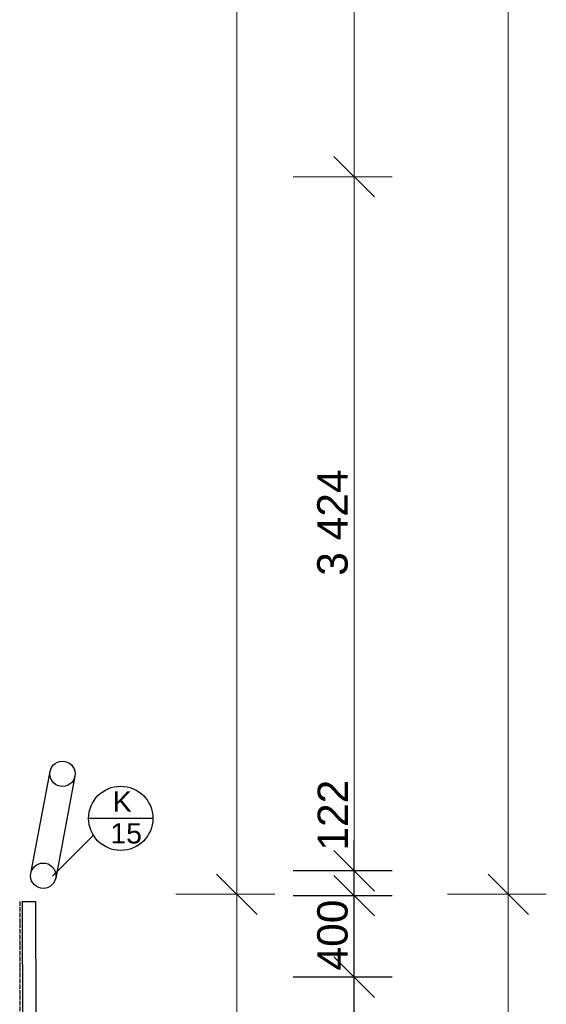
# Model space of a CAD drawing. Header units: millimetres. Extents: x -23738 to 4435, y -2716 to 20653.
# Tile 134 of 160: x -162 to 2436, y 7390 to 12247. Entities that reach past the tile are written whole.
import ezdxf

# ---------------------------------------------------------------- set-up
doc = ezdxf.new("R2010")
doc.units = ezdxf.units.MM
doc.header["$MEASUREMENT"] = 0
doc.linetypes.add('Čerchovaná S', pattern=[3.5, 1.5, -0.85, 0.3, -0.85])
for name, color, linetype in [('9._POHLED ZÁPADNÍ_2_Kóty - SP', 7, 'Continuous'), ('9._POHLED ZÁPADNÍ_2_Nové_3D prvky fasada stavajici', 7, 'Continuous'), ('9._POHLED ZÁPADNÍ_2_Nové_Konstrukce - krov', 7, 'Continuous'), ('9._POHLED ZÁPADNÍ_2_Nové_Kóty - SP', 7, 'Continuous'), ('9._POHLED ZÁPADNÍ_2_Nové_Popis', 7, 'Continuous'), ('9._POHLED ZÁPADNÍ_2_Popis', 7, 'Continuous')]:
    doc.layers.add(name, color=color, linetype=linetype)
doc.styles.add('GENEROVANÝ_STYL_1', font='txt')
doc.styles.add('GENEROVANÝ_STYL_2', font='arial.ttf')

msp = doc.modelspace()

# ---------------------------------------------------------------- linework, layer by layer
at = {"layer": '9._POHLED ZÁPADNÍ_2_Kóty - SP', "color": 154, "linetype": 'Continuous', "lineweight": 13}
for p, q in [((909.3, 7933.1), (909.3, 18117.3)), ((2248.6, 7933.1), (2248.6, 18117.3)), ((1488.1, 11472.8), (1488.1, 14453)), ((1388.1, 11572.8), (1588.1, 11372.8)), ((1675.6, 11472.8), (1188.1, 11472.8)), ((1488.1, 8048.6), (1488.1, 11472.8)), ((1388.1, 8148.6), (1588.1, 7948.6)), ((809.3, 8033.1), (1009.3, 7833.1)), ((1675.6, 8048.6), (1188.1, 8048.6)), ((1488.1, 7898.6), (1488.1, 8048.6)), ((2148.6, 8033.1), (2348.6, 7833.1)), ((1096.8, 7933.1), (609.3, 7933.1)), ((909.3, 4499.1), (909.3, 7933.1)), ((2436.1, 7933.1), (1948.6, 7933.1)), ((2248.6, 351.5), (2248.6, 7933.1))]:
    msp.add_line(p, q, dxfattribs=at)
at = {"layer": '9._POHLED ZÁPADNÍ_2_Nové_3D prvky fasada stavajici', "color": 1, "linetype": 'Continuous', "lineweight": 25}
for p, q in [((-106.8, 8036.5), (-12, 8539)), ((-106.8, 8036.5), (-12, 8539)), ((110.8, 8515.8), (16.1, 8013.3)), ((110.8, 8515.8), (16.1, 8013.3))]:
    msp.add_line(p, q, dxfattribs=at)
at = {"layer": '9._POHLED ZÁPADNÍ_2_Nové_3D prvky fasada stavajici', "color": 1, "linetype": 'Continuous', "lineweight": 25, "flags": 128}
for points in [[(-12, 8539, -1), (110.8, 8515.8, -1)], [(-12, 8539, -1), (110.8, 8515.8, -1)], [(-12, 8539, -1), (110.8, 8515.8, -1)], [(16.1, 8013.3, -1), (-106.8, 8036.5, -1)], [(-106.8, 8036.5, -1), (16.1, 8013.3, -1)], [(-106.8, 8036.5, -1), (16.1, 8013.3, -1)]]:
    msp.add_lwpolyline(points, format="xyb", close=True, dxfattribs=at)
at = {"layer": '9._POHLED ZÁPADNÍ_2_Nové_Konstrukce - krov', "color": 1, "linetype": 'Čerchovaná S', "lineweight": 25}
msp.add_line((-161.6, 7898.2), (-153, 4256.8), dxfattribs=at)
at = {"layer": '9._POHLED ZÁPADNÍ_2_Nové_Konstrukce - krov', "color": 1, "linetype": 'Continuous', "lineweight": 25}
for p, q in [((-149.1, 7898.2), (-84.2, 7898.4)), ((-149.1, 7898.2), (-147.2, 7114.2)), ((-84.2, 7898.4), (-82.8, 7329.6))]:
    msp.add_line(p, q, dxfattribs=at)
at = {"layer": '9._POHLED ZÁPADNÍ_2_Nové_Kóty - SP', "color": 1, "linetype": 'Continuous', "lineweight": 25}
for p, q in [((1488.1, 8048.6), (1488.1, 8198.6)), ((1388.1, 8148.6), (1588.1, 7948.6)), ((1675.6, 8048.6), (1188.1, 8048.6)), ((1588.1, 7826.3), (1388.1, 8026.3)), ((1488.1, 7926.3), (1488.1, 8048.6)), ((1675.6, 7926.3), (1188.1, 7926.3)), ((1488.1, 7524.2), (1488.1, 7926.3)), ((1388.1, 7624.2), (1588.1, 7424.2)), ((1675.6, 7524.2), (1188.1, 7524.2)), ((1488.1, 754.5), (1488.1, 7524.2))]:
    msp.add_line(p, q, dxfattribs=at)
at = {"layer": '9._POHLED ZÁPADNÍ_2_Nové_Popis', "color": 1, "linetype": 'Continuous', "lineweight": 25}
for p, q in [((495.2, 8307.8), (178.1, 8307.8)), ((202, 8224.1), (0.3, 8022.5))]:
    msp.add_line(p, q, dxfattribs=at)
msp.add_circle((336.7, 8307.8), 158.6, dxfattribs=at)

# ---------------------------------------------------------------- texts
at = {"layer": '9._POHLED ZÁPADNÍ_2_Kóty - SP', "color": 154, "linetype": 'Continuous', "lineweight": 13, "insert": (1458.1, 9504.2), "char_height": 150, "width": 512.914, "attachment_point": 7, "rotation": 90, "style": 'GENEROVANÝ_STYL_2'}
msp.add_mtext('\\A1;{\\pql;\\fArial|b0|i0|c0|p38;3\xa0424}', dxfattribs=at)
at = {"layer": '9._POHLED ZÁPADNÍ_2_Kóty - SP', "color": 1, "linetype": 'Continuous', "lineweight": 25, "char_height": 150, "width": 341.487, "attachment_point": 7, "rotation": 90, "style": 'GENEROVANÝ_STYL_2'}
for s, insert in [('\\A1;{\\pql;\\fArial|b0|i0|c0|p38;122}', (1458.1, 8148.6)), ('\\A1;{\\pql;\\fArial|b0|i0|c0|p38;400}', (1458.1, 7557.3))]:
    msp.add_mtext(s, dxfattribs=dict(at, insert=insert))
at = {"layer": '9._POHLED ZÁPADNÍ_2_Popis', "color": 1, "linetype": 'Continuous', "lineweight": 25, "insert": (344.3, 8311.5), "char_height": 100, "attachment_point": 5, "line_spacing_factor": 0.940294, "style": 'GENEROVANÝ_STYL_1'}
msp.add_mtext('\\A1;{\\pqc;\\fArial|b0|i0|c238|p38;K\\P\\pqc;\\fArial|b0|i0|c238|p38; 1\\fArial|b0|i0|c238|p38;5}', dxfattribs=at)

doc.saveas('drawing.dxf')
